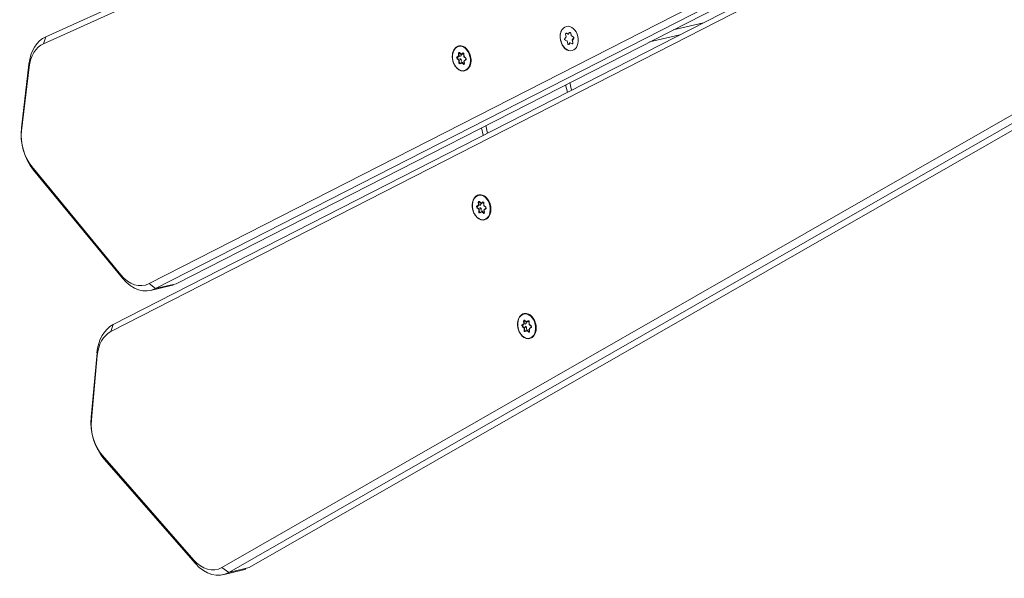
# Model space of a CAD drawing. Extents: x 5477758 to 5478338, y 5918274 to 5918502.
# Tile 78 of 121: x 5477951.27 to 5477951.73, y 5918461.605 to 5918461.866. Entities that reach past the tile are written whole.
import ezdxf

# ---------------------------------------------------------------- set-up
doc = ezdxf.new("R2010")
doc.units = 0
doc.layers.get('0').update_dxf_attribs({"color": 8, "linetype": 'CONTINUOUS', "lineweight": 13})
doc.layers.add('0_PROJEKTOWANE ZABAWKI', color=8, linetype='CONTINUOUS', lineweight=0)

# ---------------------------------------------------------------- blocks, each defined once
blk = doc.blocks.new('zw$CEC1')
for p, q in [((1164.586, -671.583), (1177.507, -736.59)), ((1174.7, -671.318), (1190.147, -733.265)), ((1185.357, -671.408), (1203.852, -732.935)), ((1177.804, -736.772), (1164.883, -671.766)), ((1175.213, -671.923), (1191.334, -736.571)), ((1191.63, -736.747), (1175.509, -672.098)), ((1174.405, -672.557), (1189.852, -734.503)), ((1190.147, -734.255), (1174.7, -672.308)), ((1185.063, -672.654), (1203.558, -734.182)), ((1203.852, -733.925), (1185.357, -672.398)), ((1183.828, -706.47), (1183.828, -707.923)), ((1184.128, -709.126), (1184.128, -707.673)), ((1182.86, -712.676), (1182.923, -712.754)), ((1182.871, -712.831), (1182.939, -712.749)), ((1183.027, -712.629), (1182.9, -712.629)), ((1182.9, -712.633), (1183.033, -712.634)), ((1183.091, -712.552), (1183.027, -712.629)), ((1183.034, -712.633), (1183.102, -712.551)), ((1183.157, -712.551), (1183.224, -712.634)), ((1183.232, -712.63), (1183.169, -712.552)), ((1183.225, -712.635), (1183.359, -712.635)), ((1183.359, -712.631), (1183.232, -712.63)), ((1183.333, -712.756), (1183.397, -712.679)), ((1182.923, -712.754), (1182.859, -712.832)), ((1182.898, -712.88), (1183.025, -712.88)), ((1183.025, -712.88), (1183.088, -712.958)), ((1183.165, -712.959), (1183.23, -712.881)), ((1183.23, -712.881), (1183.357, -712.882)), ((1183.318, -712.75), (1183.384, -712.833)), ((1183.396, -712.834), (1183.333, -712.756)), ((1185.506, -713.198), (1185.143, -713.198)), ((1185.196, -713.41), (1185.559, -713.41)), ((1182.662, -717.759), (1182.697, -717.845)), ((1182.676, -717.745), (1182.676, -717.742)), ((1182.714, -717.838), (1182.676, -717.745)), ((1182.714, -717.723), (1182.843, -717.746)), ((1182.714, -717.838), (1182.714, -717.745)), ((1182.839, -717.741), (1182.716, -717.719)), ((1182.928, -717.676), (1182.839, -717.741)), ((1182.843, -717.746), (1182.936, -717.678)), ((1182.989, -717.685), (1183.027, -717.777)), ((1183.038, -717.776), (1183.003, -717.69)), ((1183.03, -717.779), (1183.159, -717.802)), ((1183.162, -717.798), (1183.038, -717.776)), ((1183.098, -717.791), (1183.078, -717.806)), ((1183.078, -717.902), (1183.078, -717.806)), ((1186.575, -717.486), (1186.213, -717.486)), ((1186.266, -717.698), (1186.628, -717.698)), ((1195.587, -717.705), (1195.498, -717.77)), ((1195.507, -717.771), (1195.601, -717.703)), ((1195.524, -717.802), (1195.524, -717.798)), ((1195.655, -717.825), (1195.524, -717.802)), ((1195.552, -717.619), (1195.587, -717.705)), ((1195.566, -717.605), (1195.566, -717.602)), ((1195.604, -717.698), (1195.566, -717.605)), ((1195.655, -717.73), (1195.582, -717.717)), ((1195.603, -717.583), (1195.733, -717.606)), ((1195.604, -717.698), (1195.604, -717.605)), ((1195.729, -717.601), (1195.606, -717.579)), ((1195.655, -717.825), (1195.655, -717.73)), ((1195.682, -717.795), (1195.655, -717.73)), ((1195.817, -717.536), (1195.729, -717.601)), ((1195.733, -717.606), (1195.826, -717.538)), ((1195.837, -717.762), (1195.77, -717.811)), ((1195.931, -717.778), (1195.837, -717.762)), ((1195.837, -717.857), (1195.837, -717.762)), ((1195.879, -717.545), (1195.916, -717.637)), ((1195.928, -717.636), (1195.893, -717.55)), ((1195.919, -717.639), (1196.049, -717.662)), ((1196.051, -717.658), (1195.928, -717.636)), ((1195.988, -717.651), (1195.968, -717.666)), ((1195.968, -717.762), (1195.968, -717.666)), ((1196.062, -717.693), (1195.968, -717.762)), ((1195.968, -717.765), (1196.006, -717.857)), ((1195.984, -717.775), (1196.073, -717.711)), ((1196.019, -717.862), (1195.984, -717.775)), ((1196.062, -717.689), (1196.062, -717.693)), ((1182.697, -717.845), (1182.609, -717.91)), ((1182.618, -717.911), (1182.711, -717.843)), ((1182.63, -717.963), (1182.753, -717.985)), ((1182.634, -717.942), (1182.634, -717.938)), ((1182.766, -717.965), (1182.634, -717.942)), ((1182.766, -717.87), (1182.692, -717.857)), ((1182.753, -717.985), (1182.789, -718.071)), ((1182.766, -717.965), (1182.766, -717.87)), ((1182.792, -717.935), (1182.766, -717.87)), ((1182.803, -718.057), (1182.766, -717.965)), ((1182.803, -718.054), (1182.803, -718.057)), ((1182.948, -717.997), (1182.853, -718.066)), ((1182.853, -718.066), (1182.853, -718.063)), ((1182.864, -718.084), (1182.952, -718.02)), ((1182.948, -717.902), (1182.881, -717.951)), ((1183.041, -717.918), (1182.948, -717.902)), ((1182.948, -717.997), (1182.948, -717.902)), ((1183.079, -718.02), (1182.948, -717.997)), ((1182.952, -718.02), (1183.076, -718.041)), ((1183.172, -717.833), (1183.078, -717.902)), ((1183.079, -717.905), (1183.116, -717.997)), ((1183.079, -718.017), (1183.079, -718.02)), ((1183.095, -717.915), (1183.183, -717.851)), ((1183.13, -718.002), (1183.095, -717.915)), ((1183.172, -717.829), (1183.172, -717.833)), ((1195.52, -717.823), (1195.643, -717.844)), ((1195.643, -717.844), (1195.678, -717.931)), ((1195.693, -717.917), (1195.655, -717.825)), ((1195.693, -717.914), (1195.693, -717.917)), ((1195.837, -717.857), (1195.743, -717.926)), ((1195.743, -717.926), (1195.743, -717.923)), ((1195.754, -717.944), (1195.842, -717.88)), ((1195.969, -717.88), (1195.837, -717.857)), ((1195.842, -717.88), (1195.965, -717.901)), ((1195.969, -717.877), (1195.969, -717.88)), ((1189.697, -718.515), (1189.609, -718.579)), ((1189.618, -718.581), (1189.711, -718.513)), ((1189.63, -718.632), (1189.753, -718.654)), ((1189.634, -718.611), (1189.634, -718.608)), ((1189.765, -718.635), (1189.634, -718.611)), ((1189.662, -718.428), (1189.697, -718.515)), ((1189.676, -718.415), (1189.676, -718.411)), ((1189.714, -718.507), (1189.676, -718.415)), ((1189.765, -718.539), (1189.692, -718.526)), ((1189.713, -718.393), (1189.843, -718.416)), ((1189.714, -718.507), (1189.714, -718.414)), ((1189.839, -718.41), (1189.716, -718.389)), ((1189.753, -718.654), (1189.788, -718.74)), ((1189.765, -718.635), (1189.765, -718.539)), ((1189.792, -718.604), (1189.765, -718.539)), ((1189.803, -718.727), (1189.765, -718.635)), ((1189.803, -718.723), (1189.803, -718.727)), ((1189.928, -718.346), (1189.839, -718.41)), ((1189.843, -718.416), (1189.936, -718.347)), ((1189.948, -718.667), (1189.853, -718.736)), ((1189.853, -718.736), (1189.853, -718.732)), ((1189.864, -718.754), (1189.952, -718.689)), ((1189.948, -718.571), (1189.881, -718.62)), ((1190.041, -718.588), (1189.948, -718.571)), ((1189.948, -718.667), (1189.948, -718.571)), ((1190.079, -718.69), (1189.948, -718.667)), ((1189.952, -718.689), (1190.076, -718.711)), ((1189.989, -718.354), (1190.027, -718.446)), ((1190.038, -718.445), (1190.003, -718.359)), ((1190.03, -718.449), (1190.159, -718.471)), ((1190.161, -718.467), (1190.038, -718.445)), ((1190.098, -718.461), (1190.078, -718.476)), ((1190.078, -718.571), (1190.078, -718.476)), ((1190.172, -718.502), (1190.078, -718.571)), ((1190.078, -718.574), (1190.116, -718.666)), ((1190.079, -718.686), (1190.079, -718.69)), ((1190.095, -718.585), (1190.183, -718.52)), ((1190.13, -718.671), (1190.095, -718.585)), ((1190.172, -718.499), (1190.172, -718.502)), ((1203.852, -732.935), (1203.852, -733.925)), ((1190.147, -733.265), (1190.147, -734.255)), ((1203.896, -733.229), (1203.896, -734.219)), ((1190.178, -733.51), (1190.178, -734.5)), ((1203.558, -734.182), (1203.852, -733.925)), ((1189.852, -734.503), (1190.147, -734.255)), ((1189.153, -735.697), (1183.28, -738.605)), ((1183.452, -738.567), (1189.325, -735.659)), ((1189.153, -735.697), (1189.325, -735.659)), ((1202.919, -735.392), (1197.193, -738.443)), ((1197.373, -738.4), (1203.099, -735.349)), ((1202.919, -735.392), (1203.099, -735.349)), ((1177.804, -736.772), (1177.507, -736.59)), ((1191.63, -736.747), (1191.334, -736.571)), ((1192.585, -737.627), (1192.459, -737.607)), ((1192.459, -737.607), (1195.324, -738.552)), ((1195.451, -738.572), (1192.585, -737.627)), ((1178.715, -737.676), (1178.579, -737.653)), ((1178.579, -737.653), (1181.396, -738.668)), ((1181.533, -738.691), (1178.715, -737.676)), ((1197.193, -738.443), (1197.373, -738.4)), ((1181.533, -738.691), (1181.396, -738.668)), ((1183.28, -738.605), (1183.452, -738.567)), ((1195.451, -738.572), (1195.324, -738.552))]:
    blk.add_line(p, q)
for centre in [(1183.128, -712.755), (1195.786, -717.74), (1182.896, -717.88), (1189.896, -718.55)]:
    blk.add_ellipse(centre, major_axis=(-0.58, 0), ratio=0.707107)
for centre, major_axis, ratio, start_param, end_param in [((1182.899, -712.661), (-0.045, 0), 0.707107, 4.706885, 6.80128), ((1182.86, -712.666), (-0.0117, -0.0094), 0.614309, 1.110975, 2.341935), ((1182.9, -712.618), (-0.0001, -0.015), 0.003892, 0, 0.785406), ((1182.923, -712.744), (0.0173, -0.0001), 0.612367, 4.716202, 5.947162), ((1183.027, -712.619), (-0.0069, 0.0148), 0.338898, 2.197215, 3.300564), ((1183.13, -712.568), (-0.045, 0), 0.707107, 3.659688, 5.754083), ((1183.091, -712.541), (0.0116, -0.0096), 0.610417, 5.179836, 6.283185), ((1183.169, -712.542), (-0.0117, -0.0094), 0.614309, 0, 1.110975), ((1183.232, -712.62), (0.0071, 0.0148), 0.345084, 2.978808, 4.089783), ((1183.333, -712.745), (0.0173, -0.0001), 0.612367, 3.485243, 4.716202), ((1183.358, -712.662), (0.045, 0), 0.707107, 5.754083, 7.848478), ((1183.359, -712.62), (-0.0001, -0.015), 0.003892, 6.283185, 7.068591), ((1183.397, -712.668), (0.0116, -0.0096), 0.610417, 3.948877, 5.179836), ((1182.898, -712.848), (-0.045, 0), 0.707107, 5.754083, 7.848478), ((1182.859, -712.821), (0.0116, -0.0096), 0.610417, 5.179836, 6.283185), ((1182.898, -712.869), (-0.0001, -0.015), 0.003892, 0.785406, 2.016365), ((1183.025, -712.87), (0.0071, 0.0148), 0.345084, 4.089783, 5.320743), ((1183.088, -712.948), (-0.0117, -0.0094), 0.614309, 1.110975, 2.341935), ((1183.127, -712.943), (0.045, 0), 0.707107, 3.659688, 5.754083), ((1183.165, -712.948), (0.0116, -0.0096), 0.610417, 3.948877, 5.179836), ((1183.23, -712.871), (-0.0069, 0.0148), 0.338898, 0.966256, 2.197215), ((1183.357, -712.85), (0.045, 0), 0.707107, 4.706885, 6.80128), ((1183.357, -712.871), (-0.0001, -0.015), 0.003892, 0.785406, 2.016365), ((1183.396, -712.824), (-0.0117, -0.0094), 0.614309, 0, 1.110975), ((1195.786, -717.726), (0.6, 0), 0.707107, 0, 3.141593), ((1182.896, -717.866), (0.6, 0), 0.707107, 0, 3.141593), ((1182.705, -717.75), (-0.045, 0), 0.707107, 4.467995, 6.56239), ((1182.662, -717.748), (0.0139, 0.0056), 0.679724, 4.443473, 6.01427), ((1182.705, -717.739), (-0.03, 0), 0.707107, 0, 0.279204), ((1182.896, -717.866), (0.25, 0), 0.707107, 2.244927, 2.557585), ((1182.716, -717.709), (-0.0026, -0.0148), 0.171098, 0, 0.800479), ((1182.839, -717.73), (-0.0037, 0.0158), 0.19164, 2.259533, 3.223174), ((1182.896, -717.866), (0.25, 0), 0.707107, 1.152569, 1.475438), ((1182.96, -717.698), (0.045, 0), 0.707107, 0.279204, 2.3736), ((1182.928, -717.666), (0.0089, -0.0121), 0.508626, 5.319544, 6.283185), ((1183.003, -717.679), (-0.0139, -0.0056), 0.679724, 0, 1.301881), ((1183.038, -717.765), (0.0104, 0.0129), 0.462667, 2.890892, 4.192773), ((1182.896, -717.866), (0.25, 0), 0.707107, 0.095219, 0.407877), ((1183.162, -717.787), (-0.0026, -0.0148), 0.171098, 0, 0.800479), ((1183.151, -717.829), (0.045, 0), 0.707107, 5.515192, 7.609587), ((1195.531, -717.792), (-0.045, 0), 0.707107, 5.515192, 7.609587), ((1195.498, -717.759), (0.0089, -0.0121), 0.508626, 5.319544, 6.283185), ((1195.531, -717.781), (-0.03, 0), 0.707107, 0, 1.326402), ((1195.52, -717.812), (-0.0026, -0.0148), 0.171098, 0.800479, 2.371275), ((1195.786, -717.726), (-0.25, 0), 0.707107, 0.130169, 0.46319), ((1195.595, -717.61), (-0.045, 0), 0.707107, 4.467995, 6.56239), ((1195.552, -717.608), (0.0139, 0.0056), 0.679724, 4.443473, 6.01427), ((1195.595, -717.599), (-0.03, 0), 0.707107, 0, 0.279204), ((1195.786, -717.726), (0.25, 0), 0.707107, 2.244927, 2.557585), ((1195.587, -717.695), (0.0166, -0.0047), 0.601017, 4.881509, 6.452305), ((1195.606, -717.569), (-0.0026, -0.0148), 0.171098, 0, 0.800479), ((1195.729, -717.59), (-0.0037, 0.0158), 0.19164, 2.259533, 3.223174), ((1195.786, -717.726), (0.25, 0), 0.707107, 1.152569, 1.475438), ((1195.85, -717.558), (0.045, 0), 0.707107, 0.279204, 2.3736), ((1195.817, -717.526), (0.0089, -0.0121), 0.508626, 5.319544, 6.283185), ((1195.893, -717.539), (-0.0139, -0.0056), 0.679724, 0, 1.301881), ((1195.928, -717.625), (0.0104, 0.0129), 0.462667, 2.890892, 4.192773), ((1195.984, -717.765), (-0.0166, 0.0047), 0.601017, 0.16912, 1.739916), ((1195.786, -717.726), (0.25, 0), 0.707107, 0.095219, 0.407877), ((1196.051, -717.647), (-0.0026, -0.0148), 0.171098, 0, 0.800479), ((1196.04, -717.689), (0.045, 0), 0.707107, 5.515192, 7.609587), ((1196.04, -717.678), (0.03, 0), 0.707107, 5.515192, 6.283185), ((1196.073, -717.7), (0.0089, -0.0121), 0.508626, 3.748748, 5.319544), ((1182.641, -717.932), (-0.045, 0), 0.707107, 5.515192, 7.609587), ((1182.609, -717.899), (0.0089, -0.0121), 0.508626, 5.319544, 6.283185), ((1182.641, -717.921), (-0.03, 0), 0.707107, 0, 1.326402), ((1182.63, -717.952), (-0.0026, -0.0148), 0.171098, 0.800479, 2.371275), ((1182.896, -717.866), (-0.25, 0), 0.707107, 0.130169, 0.46319), ((1182.697, -717.835), (0.0166, -0.0047), 0.601017, 4.881509, 6.452305), ((1182.753, -717.974), (0.0104, 0.0129), 0.462667, 4.192773, 5.763569), ((1182.789, -718.06), (0.0139, 0.0056), 0.679724, 4.443473, 6.01427), ((1182.832, -718.062), (-0.045, 0), 0.707107, 0.279204, 2.3736), ((1182.896, -717.866), (-0.25, 0), 0.707107, 1.142416, 1.510388), ((1182.832, -718.051), (-0.03, 0), 0.707107, 0.279204, 2.3736), ((1182.864, -718.074), (0.0089, -0.0121), 0.508626, 3.748748, 5.319544), ((1182.952, -718.009), (-0.0037, 0.0158), 0.19164, 0.688736, 2.259533), ((1182.896, -717.866), (-0.25, 0), 0.707107, 2.189614, 2.547433), ((1183.086, -718.01), (0.045, 0), 0.707107, 4.467995, 6.56239), ((1183.076, -718.031), (-0.0026, -0.0148), 0.171098, 0.800479, 2.371275), ((1183.095, -717.905), (-0.0166, 0.0047), 0.601017, 0.16912, 1.739916), ((1183.086, -718), (0.03, 0), 0.707107, 4.467995, 6.283185), ((1183.13, -717.991), (-0.0139, -0.0056), 0.679724, 0, 1.301881), ((1183.151, -717.818), (0.03, 0), 0.707107, 5.515192, 6.283185), ((1183.183, -717.84), (0.0089, -0.0121), 0.508626, 3.748748, 5.319544), ((1189.896, -718.536), (0.6, 0), 0.707107, 0, 3.141593), ((1195.643, -717.834), (0.0104, 0.0129), 0.462667, 4.192773, 5.763569), ((1195.678, -717.92), (0.0139, 0.0056), 0.679724, 4.443473, 6.01427), ((1195.721, -717.922), (-0.045, 0), 0.707107, 0.279204, 2.3736), ((1195.786, -717.726), (-0.25, 0), 0.707107, 1.142416, 1.510388), ((1195.721, -717.911), (-0.03, 0), 0.707107, 0.279204, 2.3736), ((1195.754, -717.934), (0.0089, -0.0121), 0.508626, 3.748748, 5.319544), ((1195.842, -717.869), (-0.0037, 0.0158), 0.19164, 0.688736, 2.259533), ((1195.786, -717.726), (-0.25, 0), 0.707107, 2.189614, 2.547433), ((1195.976, -717.87), (0.045, 0), 0.707107, 4.467995, 6.56239), ((1195.965, -717.891), (-0.0026, -0.0148), 0.171098, 0.800479, 2.371275), ((1195.976, -717.86), (0.03, 0), 0.707107, 4.467995, 6.283185), ((1196.019, -717.851), (-0.0139, -0.0056), 0.679724, 0, 1.301881), ((1189.641, -718.601), (-0.045, 0), 0.707107, 5.515192, 7.609587), ((1189.609, -718.569), (0.0089, -0.0121), 0.508626, 5.319544, 6.283185), ((1189.641, -718.591), (-0.03, 0), 0.707107, 0, 1.326402), ((1189.63, -718.622), (-0.0026, -0.0148), 0.171098, 0.800479, 2.371275), ((1189.896, -718.536), (-0.25, 0), 0.707107, 0.130169, 0.46319), ((1189.705, -718.42), (-0.045, 0), 0.707107, 4.467995, 6.56239), ((1189.662, -718.418), (0.0139, 0.0056), 0.679724, 4.443473, 6.01427), ((1189.705, -718.409), (-0.03, 0), 0.707107, 0, 0.279204), ((1189.896, -718.536), (0.25, 0), 0.707107, 2.244927, 2.557585), ((1189.697, -718.504), (0.0166, -0.0047), 0.601017, 4.881509, 6.452305), ((1189.716, -718.378), (-0.0026, -0.0148), 0.171098, 0, 0.800479), ((1189.753, -718.643), (0.0104, 0.0129), 0.462667, 4.192773, 5.763569), ((1189.788, -718.73), (0.0139, 0.0056), 0.679724, 4.443473, 6.01427), ((1189.896, -718.536), (-0.25, 0), 0.707107, 1.142416, 1.510388), ((1189.832, -718.721), (-0.03, 0), 0.707107, 0.279204, 2.3736), ((1189.839, -718.4), (-0.0037, 0.0158), 0.19164, 2.259533, 3.223174), ((1189.864, -718.743), (0.0089, -0.0121), 0.508626, 3.748748, 5.319544), ((1189.896, -718.536), (0.25, 0), 0.707107, 1.152569, 1.475438), ((1189.96, -718.368), (0.045, 0), 0.707107, 0.279204, 2.3736), ((1189.928, -718.335), (0.0089, -0.0121), 0.508626, 5.319544, 6.283185), ((1189.952, -718.678), (-0.0037, 0.0158), 0.19164, 0.688736, 2.259533), ((1190.003, -718.349), (-0.0139, -0.0056), 0.679724, 0, 1.301881), ((1190.038, -718.435), (0.0104, 0.0129), 0.462667, 2.890892, 4.192773), ((1189.896, -718.536), (-0.25, 0), 0.707107, 2.189614, 2.547433), ((1190.086, -718.68), (0.045, 0), 0.707107, 4.467995, 6.56239), ((1190.076, -718.7), (-0.0026, -0.0148), 0.171098, 0.800479, 2.371275), ((1190.095, -718.574), (-0.0166, 0.0047), 0.601017, 0.16912, 1.739916), ((1190.086, -718.669), (0.03, 0), 0.707107, 4.467995, 6.283185), ((1190.13, -718.661), (-0.0139, -0.0056), 0.679724, 0, 1.301881), ((1189.896, -718.536), (0.25, 0), 0.707107, 0.095219, 0.407877), ((1190.161, -718.457), (-0.0026, -0.0148), 0.171098, 0, 0.800479), ((1190.151, -718.498), (0.045, 0), 0.707107, 5.515192, 7.609587), ((1190.151, -718.487), (0.03, 0), 0.707107, 5.515192, 6.283185), ((1190.183, -718.51), (0.0089, -0.0121), 0.508626, 3.748748, 5.319544), ((1189.832, -718.732), (-0.045, 0), 0.707107, 0.279204, 2.3736), ((1201.896, -733.229), (2, 0), 0.707107, 0, 0.20944), ((1188.178, -733.51), (2, 0), 0.707107, 0, 0.174533), ((1201.896, -734.219), (2, 0), 0.707107, 5.358161, 6.492625), ((1188.178, -734.5), (2, 0), 0.707107, 5.323254, 6.457718), ((1201.896, -734.432), (1.7, 0), 0.707107, 5.358161, 6.492625), ((1188.178, -734.712), (1.7, 0), 0.707107, 5.323254, 6.457718), ((1179.487, -736.393), (-2, 0), 0.707107, 0.139626, 1.099557), ((1193.304, -736.326), (-2, 0), 0.707107, 0.174533, 1.134464), ((1179.487, -736.605), (-1.7, 0), 0.707107, 0.139626, 1.099557), ((1193.304, -736.538), (-1.7, 0), 0.707107, 0.174533, 1.134464), ((1196.169, -737.271), (2, 0), 0.707107, 4.276057, 5.358161), ((1196.169, -737.483), (-1.7, 0), 0.707107, 1.134464, 2.216568), ((1182.304, -737.408), (2, 0), 0.707107, 4.24115, 5.323254), ((1182.304, -737.62), (-1.7, 0), 0.707107, 1.099557, 2.181662)]:
    blk.add_ellipse(centre, major_axis=major_axis, ratio=ratio, start_param=start_param, end_param=end_param)
for points, knots in [([(1182.9, -712.633), (1182.896, -712.633), (1182.893, -712.634), (1182.887, -712.635), (1182.884, -712.636), (1182.88, -712.638), (1182.877, -712.639), (1182.874, -712.642), (1182.873, -712.643), (1182.871, -712.645), (1182.871, -712.645), (1182.87, -712.646)], [0.523599, 0.523599, 0.523599, 0.523599, 0.798406, 0.798406, 1.071685, 1.071685, 1.341892, 1.341892, 1.61484, 1.61484, 1.738532, 1.738532, 1.738532, 1.738532]), ([(1183.157, -712.551), (1183.156, -712.55), (1183.154, -712.548), (1183.15, -712.545), (1183.148, -712.544), (1183.143, -712.542), (1183.14, -712.541), (1183.134, -712.541), (1183.131, -712.54), (1183.124, -712.541), (1183.121, -712.541), (1183.115, -712.543), (1183.113, -712.544), (1183.108, -712.546), (1183.106, -712.547), (1183.104, -712.549), (1183.103, -712.55), (1183.102, -712.551)], [5.759587, 5.759587, 5.759587, 5.759587, 6.058573, 6.058573, 6.32965, 6.32965, 6.600429, 6.600429, 6.874265, 6.874265, 7.148987, 7.148987, 7.421506, 7.421506, 7.691352, 7.691352, 7.853982, 7.853982, 7.853982, 7.853982]), ([(1183.387, -712.648), (1183.387, -712.647), (1183.386, -712.645), (1183.383, -712.643), (1183.381, -712.641), (1183.377, -712.639), (1183.374, -712.638), (1183.369, -712.636), (1183.366, -712.636), (1183.361, -712.635), (1183.36, -712.635), (1183.359, -712.635)], [5.602859, 5.602859, 5.602859, 5.602859, 5.867609, 5.867609, 6.149943, 6.149943, 6.419835, 6.419835, 6.691677, 6.691677, 6.806784, 6.806784, 6.806784, 6.806784]), ([(1183.616, -712.992), (1183.615, -712.993), (1183.614, -712.994), (1183.575, -713.032), (1183.529, -713.065), (1183.424, -713.118), (1183.366, -713.139), (1183.243, -713.166), (1183.179, -713.172), (1183.051, -713.17), (1182.987, -713.162), (1182.866, -713.131), (1182.809, -713.108), (1182.713, -713.055), (1182.674, -713.025), (1182.64, -712.992)], [1.657173, 1.657173, 1.657173, 1.657173, 1.666143, 1.666143, 1.987295, 1.987295, 2.310901, 2.310901, 2.634783, 2.634783, 2.958614, 2.958614, 3.282501, 3.282501, 3.567807, 3.567807, 3.567807, 3.567807]), ([(1182.871, -712.831), (1182.87, -712.831), (1182.87, -712.832), (1182.869, -712.833), (1182.869, -712.833), (1182.869, -712.833)], [1.5707963, 1.5707963, 1.5707963, 1.5707963, 1.6766168, 1.6766168, 1.7385318, 1.7385318, 1.7385318, 1.7385318]), ([(1183.386, -712.835), (1183.386, -712.835), (1183.385, -712.835), (1183.385, -712.834), (1183.385, -712.833), (1183.384, -712.833)], [5.6028587, 5.6028587, 5.6028587, 5.6028587, 5.6559675, 5.6559675, 5.7595865, 5.7595865, 5.7595865, 5.7595865]), ([(1182.714, -717.723), (1182.711, -717.723), (1182.707, -717.723), (1182.701, -717.723), (1182.698, -717.723), (1182.692, -717.724), (1182.689, -717.725), (1182.685, -717.728), (1182.683, -717.729), (1182.679, -717.731), (1182.678, -717.733), (1182.676, -717.736), (1182.676, -717.737), (1182.675, -717.739), (1182.675, -717.739), (1182.675, -717.739)], [1.570796, 1.570796, 1.570796, 1.570796, 1.844329, 1.844329, 2.119118, 2.119118, 2.392017, 2.392017, 2.661992, 2.661992, 2.936562, 2.936562, 3.253095, 3.253095, 3.385987, 3.385987, 3.385987, 3.385987]), ([(1182.989, -717.685), (1182.989, -717.683), (1182.987, -717.681), (1182.984, -717.678), (1182.982, -717.676), (1182.977, -717.674), (1182.974, -717.673), (1182.969, -717.672), (1182.965, -717.671), (1182.959, -717.671), (1182.956, -717.671), (1182.95, -717.672), (1182.947, -717.673), (1182.942, -717.675), (1182.939, -717.676), (1182.937, -717.677), (1182.937, -717.678), (1182.936, -717.678)], [0.523599, 0.523599, 0.523599, 0.523599, 0.927172, 0.927172, 1.204378, 1.204378, 1.47422, 1.47422, 1.746688, 1.746688, 2.021391, 2.021391, 2.295276, 2.295276, 2.566083, 2.566083, 2.617994, 2.617994, 2.617994, 2.617994]), ([(1183.181, -717.818), (1183.181, -717.817), (1183.18, -717.816), (1183.18, -717.814), (1183.179, -717.813), (1183.177, -717.81), (1183.175, -717.809), (1183.172, -717.806), (1183.17, -717.805), (1183.165, -717.803), (1183.162, -717.802), (1183.159, -717.802)], [0.244394, 0.244394, 0.244394, 0.244394, 0.509675, 0.509675, 0.774955, 0.774955, 1.040236, 1.040236, 1.305516, 1.305516, 1.570796, 1.570796, 1.570796, 1.570796]), ([(1196.386, -717.726), (1196.386, -717.771), (1196.376, -717.817), (1196.337, -717.903), (1196.307, -717.944), (1196.232, -718.017), (1196.186, -718.05), (1196.082, -718.103), (1196.023, -718.124), (1195.901, -718.151), (1195.836, -718.157), (1195.708, -718.155), (1195.644, -718.147), (1195.523, -718.116), (1195.466, -718.093), (1195.365, -718.037), (1195.321, -718.002), (1195.249, -717.925), (1195.223, -717.882), (1195.192, -717.801), (1195.186, -717.764), (1195.186, -717.726)], [6.038791, 6.038791, 6.038791, 6.038791, 6.34864, 6.34864, 6.66324, 6.66324, 6.984393, 6.984393, 7.307998, 7.307998, 7.63188, 7.63188, 7.955712, 7.955712, 8.279598, 8.279598, 8.603057, 8.603057, 8.923488, 8.923488, 9.180384, 9.180384, 9.180384, 9.180384]), ([(1195.507, -717.771), (1195.506, -717.772), (1195.505, -717.773), (1195.504, -717.774), (1195.503, -717.775), (1195.502, -717.776), (1195.502, -717.777), (1195.501, -717.778), (1195.501, -717.779), (1195.501, -717.78), (1195.501, -717.781), (1195.501, -717.781)], [2.6179939, 2.6179939, 2.6179939, 2.6179939, 2.7715925, 2.7715925, 2.9251911, 2.9251911, 3.0787897, 3.0787897, 3.2323883, 3.2323883, 3.385987, 3.385987, 3.385987, 3.385987]), ([(1195.603, -717.583), (1195.6, -717.583), (1195.597, -717.583), (1195.591, -717.583), (1195.588, -717.583), (1195.582, -717.584), (1195.579, -717.585), (1195.574, -717.587), (1195.572, -717.589), (1195.569, -717.591), (1195.568, -717.593), (1195.566, -717.596), (1195.565, -717.597), (1195.565, -717.598), (1195.565, -717.599), (1195.565, -717.599)], [1.570796, 1.570796, 1.570796, 1.570796, 1.844329, 1.844329, 2.119118, 2.119118, 2.392017, 2.392017, 2.661992, 2.661992, 2.936562, 2.936562, 3.253095, 3.253095, 3.385987, 3.385987, 3.385987, 3.385987]), ([(1195.879, -717.545), (1195.878, -717.543), (1195.877, -717.541), (1195.873, -717.538), (1195.871, -717.536), (1195.867, -717.534), (1195.864, -717.533), (1195.858, -717.532), (1195.855, -717.531), (1195.849, -717.531), (1195.846, -717.531), (1195.84, -717.532), (1195.837, -717.533), (1195.831, -717.535), (1195.829, -717.536), (1195.827, -717.537), (1195.827, -717.538), (1195.826, -717.538)], [0.523599, 0.523599, 0.523599, 0.523599, 0.927172, 0.927172, 1.204378, 1.204378, 1.47422, 1.47422, 1.746688, 1.746688, 2.021391, 2.021391, 2.295276, 2.295276, 2.566083, 2.566083, 2.617994, 2.617994, 2.617994, 2.617994]), ([(1196.07, -717.678), (1196.07, -717.677), (1196.07, -717.676), (1196.069, -717.674), (1196.069, -717.673), (1196.067, -717.67), (1196.065, -717.669), (1196.061, -717.666), (1196.059, -717.665), (1196.054, -717.663), (1196.052, -717.662), (1196.049, -717.662)], [0.244394, 0.244394, 0.244394, 0.244394, 0.509675, 0.509675, 0.774955, 0.774955, 1.040236, 1.040236, 1.305516, 1.305516, 1.570796, 1.570796, 1.570796, 1.570796]), ([(1183.496, -717.866), (1183.496, -717.911), (1183.486, -717.957), (1183.447, -718.043), (1183.418, -718.084), (1183.343, -718.157), (1183.296, -718.19), (1183.192, -718.243), (1183.134, -718.264), (1183.011, -718.291), (1182.947, -718.297), (1182.819, -718.295), (1182.755, -718.287), (1182.634, -718.256), (1182.577, -718.233), (1182.475, -718.177), (1182.431, -718.142), (1182.36, -718.065), (1182.333, -718.022), (1182.303, -717.941), (1182.296, -717.904), (1182.296, -717.866)], [6.038791, 6.038791, 6.038791, 6.038791, 6.34864, 6.34864, 6.66324, 6.66324, 6.984393, 6.984393, 7.307998, 7.307998, 7.63188, 7.63188, 7.955712, 7.955712, 8.279598, 8.279598, 8.603057, 8.603057, 8.923488, 8.923488, 9.180384, 9.180384, 9.180384, 9.180384]), ([(1182.618, -717.911), (1182.617, -717.912), (1182.616, -717.913), (1182.614, -717.914), (1182.614, -717.915), (1182.613, -717.916), (1182.612, -717.917), (1182.612, -717.918), (1182.611, -717.919), (1182.611, -717.92), (1182.611, -717.921), (1182.611, -717.921)], [2.6179939, 2.6179939, 2.6179939, 2.6179939, 2.7715925, 2.7715925, 2.9251911, 2.9251911, 3.0787897, 3.0787897, 3.2323883, 3.2323883, 3.385987, 3.385987, 3.385987, 3.385987]), ([(1183.116, -718), (1183.116, -718), (1183.116, -717.999), (1183.116, -717.999), (1183.116, -717.999), (1183.116, -717.998), (1183.116, -717.998), (1183.116, -717.998), (1183.116, -717.998), (1183.116, -717.997), (1183.116, -717.997), (1183.116, -717.997)], [0.2443943, 0.2443943, 0.2443943, 0.2443943, 0.3002352, 0.3002352, 0.3560761, 0.3560761, 0.411917, 0.411917, 0.4677579, 0.4677579, 0.5235988, 0.5235988, 0.5235988, 0.5235988]), ([(1196.006, -717.86), (1196.006, -717.86), (1196.006, -717.859), (1196.006, -717.859), (1196.006, -717.859), (1196.006, -717.858), (1196.006, -717.858), (1196.006, -717.858), (1196.006, -717.858), (1196.006, -717.857), (1196.006, -717.857), (1196.006, -717.857)], [0.2443943, 0.2443943, 0.2443943, 0.2443943, 0.3002352, 0.3002352, 0.3560761, 0.3560761, 0.411917, 0.411917, 0.4677579, 0.4677579, 0.5235988, 0.5235988, 0.5235988, 0.5235988]), ([(1190.496, -718.536), (1190.496, -718.581), (1190.486, -718.626), (1190.447, -718.712), (1190.417, -718.753), (1190.342, -718.827), (1190.296, -718.859), (1190.192, -718.913), (1190.134, -718.933), (1190.011, -718.96), (1189.947, -718.967), (1189.818, -718.965), (1189.755, -718.956), (1189.634, -718.925), (1189.577, -718.903), (1189.475, -718.846), (1189.431, -718.812), (1189.36, -718.735), (1189.333, -718.692), (1189.303, -718.611), (1189.296, -718.573), (1189.296, -718.536)], [6.038791, 6.038791, 6.038791, 6.038791, 6.34864, 6.34864, 6.66324, 6.66324, 6.984393, 6.984393, 7.307998, 7.307998, 7.63188, 7.63188, 7.955712, 7.955712, 8.279598, 8.279598, 8.603057, 8.603057, 8.923488, 8.923488, 9.180384, 9.180384, 9.180384, 9.180384]), ([(1189.618, -718.581), (1189.617, -718.582), (1189.616, -718.582), (1189.614, -718.584), (1189.614, -718.585), (1189.613, -718.586), (1189.612, -718.587), (1189.612, -718.588), (1189.611, -718.589), (1189.611, -718.59), (1189.611, -718.59), (1189.611, -718.591)], [2.6179939, 2.6179939, 2.6179939, 2.6179939, 2.7715925, 2.7715925, 2.9251911, 2.9251911, 3.0787897, 3.0787897, 3.2323883, 3.2323883, 3.385987, 3.385987, 3.385987, 3.385987]), ([(1189.713, -718.393), (1189.71, -718.392), (1189.707, -718.392), (1189.701, -718.392), (1189.698, -718.393), (1189.692, -718.394), (1189.689, -718.395), (1189.685, -718.397), (1189.682, -718.398), (1189.679, -718.401), (1189.678, -718.402), (1189.676, -718.405), (1189.676, -718.406), (1189.675, -718.408), (1189.675, -718.408), (1189.675, -718.409)], [1.570796, 1.570796, 1.570796, 1.570796, 1.844329, 1.844329, 2.119118, 2.119118, 2.392017, 2.392017, 2.661992, 2.661992, 2.936562, 2.936562, 3.253095, 3.253095, 3.385987, 3.385987, 3.385987, 3.385987]), ([(1189.989, -718.354), (1189.989, -718.353), (1189.987, -718.351), (1189.983, -718.347), (1189.981, -718.346), (1189.977, -718.344), (1189.974, -718.343), (1189.968, -718.341), (1189.965, -718.341), (1189.959, -718.34), (1189.956, -718.341), (1189.95, -718.341), (1189.947, -718.342), (1189.942, -718.344), (1189.939, -718.345), (1189.937, -718.347), (1189.937, -718.347), (1189.936, -718.347)], [0.523599, 0.523599, 0.523599, 0.523599, 0.927172, 0.927172, 1.204378, 1.204378, 1.47422, 1.47422, 1.746688, 1.746688, 2.021391, 2.021391, 2.295276, 2.295276, 2.566083, 2.566083, 2.617994, 2.617994, 2.617994, 2.617994]), ([(1190.116, -718.669), (1190.116, -718.669), (1190.116, -718.669), (1190.116, -718.669), (1190.116, -718.668), (1190.116, -718.668), (1190.116, -718.668), (1190.116, -718.667), (1190.116, -718.667), (1190.116, -718.667), (1190.116, -718.666), (1190.116, -718.666)], [0.2443943, 0.2443943, 0.2443943, 0.2443943, 0.3002352, 0.3002352, 0.3560761, 0.3560761, 0.411917, 0.411917, 0.4677579, 0.4677579, 0.5235988, 0.5235988, 0.5235988, 0.5235988]), ([(1190.181, -718.487), (1190.181, -718.487), (1190.18, -718.486), (1190.18, -718.483), (1190.179, -718.482), (1190.177, -718.48), (1190.175, -718.478), (1190.172, -718.476), (1190.169, -718.475), (1190.165, -718.473), (1190.162, -718.472), (1190.159, -718.471)], [0.244394, 0.244394, 0.244394, 0.244394, 0.509675, 0.509675, 0.774955, 0.774955, 1.040236, 1.040236, 1.305516, 1.305516, 1.570796, 1.570796, 1.570796, 1.570796])]:
    blk.add_open_spline(points, degree=3, knots=knots)

msp = doc.modelspace()

# ---------------------------------------------------------------- block references
at = {"layer": '0_PROJEKTOWANE ZABAWKI', "xscale": 0.009981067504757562, "yscale": 0.009981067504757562, "zscale": 0.009981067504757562, "rotation": 283.0720937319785}
msp.add_blockref('zw$CEC1', (5477955.78541, 5918474.9692), dxfattribs=at)

doc.saveas('drawing.dxf')
